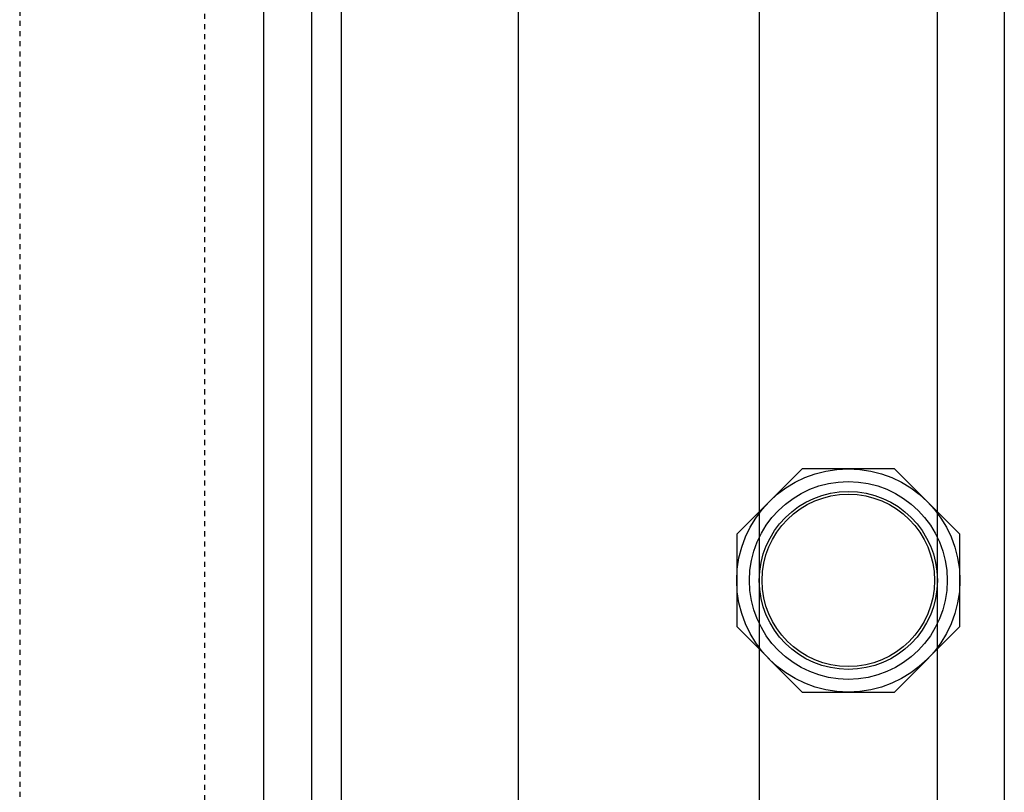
# Model space of a CAD drawing. Header units: millimetres. Extents: x -56303 to -45239, y -20463 to -4540.
# Tile 164 of 256: x -49439 to -49420, y -15337 to -15322. Entities that reach past the tile are written whole.
import ezdxf

# ---------------------------------------------------------------- set-up
doc = ezdxf.new("R2010")
doc.units = ezdxf.units.MM
doc.linetypes.add('Dashed3cust', pattern=[2, 1, -1])
doc.layers.add('_HVAC_urzadzenia', color=220, linetype='Continuous', lineweight=35)

# ---------------------------------------------------------------- blocks, each defined once
blk = doc.blocks.new('A$C69557CD5')
at = {"linetype": 'Dashed3cust', "lineweight": -3}
for p, q in [((1844.44, 895.31), (1844.44, 119.69)), ((1880.96, 119.69), (1880.96, 895.31))]:
    blk.add_line(p, q, dxfattribs=at)
at = {"lineweight": -3}
for p, q in [((1892.56, 130), (1892.56, 832)), ((1902.06, 130), (1902.06, 832)), ((2038.56, 812), (2038.56, 150)), ((1990.31, 261.61), (1990.31, 757.94)), ((2025.31, 757.94), (2025.31, 261.61)), ((1907.81, 727.61), (1907.81, 204.06)), ((1942.81, 204.06), (1942.81, 727.61))]:
    blk.add_line(p, q, dxfattribs=at)
at = {"lineweight": -3, "ltscale": 5}
for p, q in [((1998.7, 373), (1985.81, 360.11)), ((2016.92, 373), (1998.7, 373)), ((2029.81, 360.11), (2016.92, 373)), ((1985.81, 360.11), (1985.81, 341.89)), ((2029.81, 341.89), (2029.81, 360.11)), ((1985.81, 341.89), (1998.7, 329)), ((2016.92, 329), (2029.81, 341.89)), ((1998.7, 329), (2016.92, 329))]:
    blk.add_line(p, q, dxfattribs=at)
for major_axis, start_param, end_param in [((15.56, 15.56), 5.497787, 11.780972), ((13.79, 13.79), 5.497787, 11.780972), ((-12.41, 12.41), 3.926991, 10.210176), ((-12.02, 12.02), 3.926991, 10.210176)]:
    blk.add_ellipse((2007.81, 351), major_axis=major_axis, ratio=1, start_param=start_param, end_param=end_param, dxfattribs=at)

msp = doc.modelspace()

# ---------------------------------------------------------------- block references
at = {"layer": '_HVAC_urzadzenia', "xscale": 0.09999999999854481, "yscale": 0.1000000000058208, "zscale": 0.1}
msp.add_blockref('A$C69557CD5', (-49623.4, -15368.138), dxfattribs=at)

doc.saveas('drawing.dxf')
